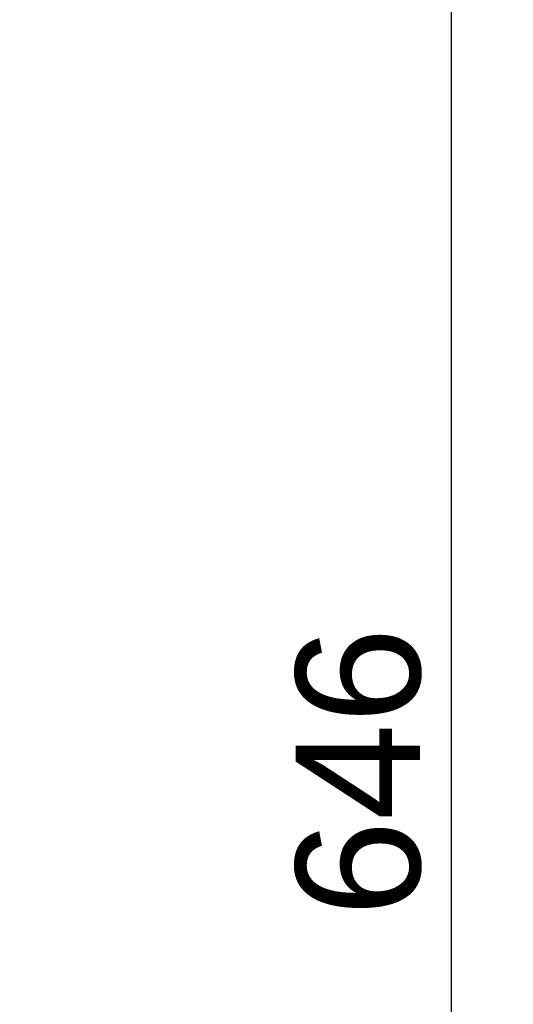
# Model space of a CAD drawing. Header units: millimetres. Extents: x 0 to 200, y 0 to 287.
# Tile 68 of 78: x 87 to 99, y 218 to 241. Entities that reach past the tile are written whole.
import ezdxf
from ezdxf.enums import TextEntityAlignment as Align

# ---------------------------------------------------------------- set-up
doc = ezdxf.new("R2010")
doc.units = ezdxf.units.MM
doc.layers.add('Standard', color=7, linetype='Continuous')
doc.styles.add('SEACAD_Arial', font='arial.ttf')
doc.dimstyles.new('ISO_(mm)', dxfattribs={"dimtxt": 3, "dimasz": 3, "dimexe": 1.5, "dimexo": 0, "dimgap": 0.75, "dimtad": 1, "dimdec": 0, "dimlfac": 10, "dimtxsty": 'SEACAD_Arial', "dimblk1": '_SE_FILLED', "dimblk2": '_SE_FILLED', "dimsah": 1, "dimcen": 1.5, "dimadec": 0, "dimazin": 0, "dimtfac": 0.5, "dimtmove": 0, "dimatfit": 3, "dimfxl": 1, "dimarcsym": 0})

# ---------------------------------------------------------------- blocks, each defined once
blk = doc.blocks.new('DMBLK1')
at = {"layer": 'Standard', "linetype": 'Continuous'}
for points in [[(98.298, 252.543), (97.798, 255.543), (97.298, 252.543)], [(98.298, 193.979), (97.298, 193.979), (97.798, 190.979)]]:
    blk.add_hatch(color=7, dxfattribs=at).paths.add_polyline_path(points)
at = {"layer": 'Standard', "color": 7, "linetype": 'Continuous'}
for p, q in [((74.872, 255.543), (99.298, 255.543)), ((97.798, 255.543), (97.798, 190.979)), ((39.271, 190.979), (99.298, 190.979))]:
    blk.add_line(p, q, dxfattribs=at)
at = {"layer": 'Standard', "color": 7, "linetype": 'Continuous', "style": 'SEACAD_Arial'}
blk.add_text('646', height=3, rotation=90, dxfattribs=at).set_placement((94.048, 219.739), align=Align.TOP_LEFT)
blk = doc.blocks.new('_SE_FILLED')
at = {"color": 0}
blk.add_line((0, 0), (-1, 0), dxfattribs=at)
blk.add_solid([(0, 0), (-1, -0.1665), (-1, 0.1665), (0, 0)], dxfattribs=at)

msp = doc.modelspace()

# ---------------------------------------------------------------- dimensions: what is measured, and where the dimension line sits
at = {"layer": 'Standard', "color": 7, "linetype": 'Continuous'}
dim = msp.add_linear_dim(base=(97.798, 190.979), p1=(74.872, 255.543), p2=(39.271, 190.979), angle=90, text='\\A1;<>', dimstyle='ISO_(mm)', dxfattribs=at)
dim.commit()
dim.dimension.update_dxf_attribs({"geometry": 'DMBLK1', "text_midpoint": (97.798, 223.261), "dimtype": 160})

doc.saveas('drawing.dxf')
